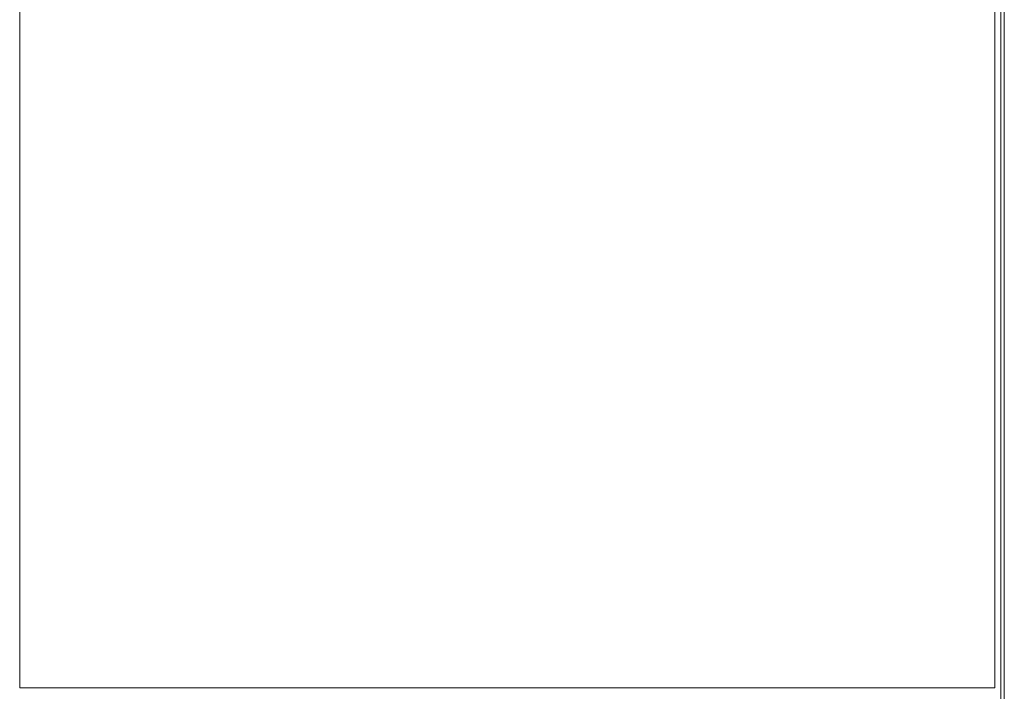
# Model space of a CAD drawing. Header units: metres. Extents: x 2.9 to 42.3, y -72.9 to -49.3.
# Tile 92 of 256: x 10.636 to 11.322, y -71.469 to -71.001. Entities that reach past the tile are written whole.
import ezdxf

# ---------------------------------------------------------------- set-up
doc = ezdxf.new("R2010")
doc.units = ezdxf.units.M
for name, color, linetype, lineweight in [('A-GENM', 7, 'Continuous', 18), ('A-WALL', 7, 'Continuous', 18), ('A-WALL-PATT', 7, 'Continuous', 18)]:
    doc.layers.add(name, color=color, linetype=linetype, lineweight=lineweight)

# ---------------------------------------------------------------- blocks, each defined once
blk = doc.blocks.new('Grupo1_TIP_19dez18_BebedouroRefrig_BebedouroIndustrial100litros_ABDI-MDIC - Grupo1_TIP_19dez18_BebedouroRefrig_BebedouroIndustrial100litros_ABDI-MDIC-5384539-2PAV')
at = {"layer": 'A-GENM', "color": 253, "true_color": 0xaaaaaa}
for p, q in [((0.34, 0.24), (-0.34, 0.24)), ((-0.34, 0.24), (-0.34, -0.24)), ((0.34, -0.24), (0.34, 0.24))]:
    blk.add_line(p, q, dxfattribs=at)
blk = doc.blocks.new('4 GRE - ESCOLA DE CINEMA E AUDIOVISUAL CINE REX R07_rvt-1-2PAV')
at = {"layer": 'A-WALL-PATT', "true_color": 0xd4d4d4}
h = blk.add_hatch(dxfattribs=at)
h.set_pattern_fill('FP_1', color=254, style=0, pattern_type=2)
h.set_pattern_definition([(50, (21.555, -62.929), (0.546555, -0.047815), [0.05715, -0.62865]), (355, (21.555, -62.929), (-0.105728, 0.573166), [0.04572, -0.50292]), (100.451, (21.601, -62.933), (0.440828, 0.52535), [0.04857, -0.53427]), (46.184, (21.555, -62.776), (0.813237, -0.12613), [0.08573, -0.94298]), (96.636, (21.623, -62.787), (0.71221, 0.742287), [0.07286, -0.80141]), (351.184, (21.555, -62.776), (0.712217, 0.742274), [0.06858, -0.75438]), (21, (21.631, -62.814), (0.454846, -0.306795), [0.05715, -0.62865]), (326, (21.631, -62.814), (0.185405, 0.55256), [0.04572, -0.50292]), (71.451, (21.669, -62.84), (0.64025, 0.245763), [0.04857, -0.53427]), (37.5, (21.555, -62.929), (0.009261, 0.2536672), [0.02515, -0.47168, 0.02515, -0.48539, -0.50482]), (37.5, (21.555, -62.929), (0.009261, 0.2536672), [-1.007, 0.02515, -0.47968]), (7.5, (21.555, -62.929), (0.200456, 0.300546), [0.02515, -0.26594, 0.02515, -0.46025, -0.1924]), (7.5, (21.555, -62.929), (0.200456, 0.300546), [-0.77648, 0.02515, -0.16726]), (327.5, (21.385, -62.929), (0.4067682, -0.0171882), [0.02515, -0.16535, 0.02515, -0.56921, -0.78867]), (327.5, (21.385, -62.929), (0.4067682, -0.0171882), [-0.78486, 0.02515, -0.76352]), (317.5, (21.309, -62.929), (0.444383, 0.076279), [0.02515, -0.2225, 0.02515, -0.36957, -0.56007]), (317.5, (21.309, -62.929), (0.444383, 0.076279), [-0.64237, 0.02515, -0.53492])])
h.paths.add_polyline_path([(11.32229, -71.72928), (11.32229, -70.39194), (11.31979, -70.39194), (11.31979, -71.72928)])
h.paths.add_polyline_path([(11.31979, -68.49524), (11.32229, -68.49524), (11.32229, -68.38012), (11.31979, -68.38012)])
at = {"layer": 'A-WALL', "color": 253, "true_color": 0xaaaaaa}
for p, q in [((11.31979, -70.39194), (11.31979, -71.72928)), ((11.32229, -71.72928), (11.32229, -70.39194))]:
    blk.add_line(p, q, dxfattribs=at)
at = {"layer": 'A-GENM', "color": 253, "lineweight": 18, "true_color": 0xaaaaaa, "rotation": 180}
blk.add_blockref('Grupo1_TIP_19dez18_BebedouroRefrig_BebedouroIndustrial100litros_ABDI-MDIC - Grupo1_TIP_19dez18_BebedouroRefrig_BebedouroIndustrial100litros_ABDI-MDIC-5384539-2PAV', (10.97566, -71.22694), dxfattribs=at)

msp = doc.modelspace()

# ---------------------------------------------------------------- block references
at = {"lineweight": 5}
msp.add_blockref('4 GRE - ESCOLA DE CINEMA E AUDIOVISUAL CINE REX R07_rvt-1-2PAV', (0, 0), dxfattribs=at)

doc.saveas('drawing.dxf')
